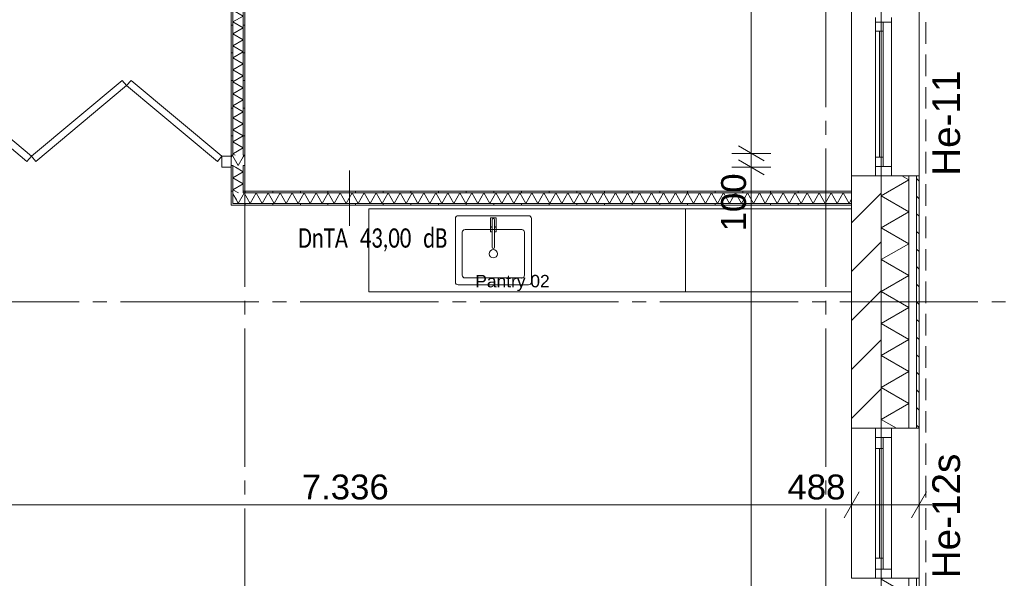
# Model space of a CAD drawing. Header units: millimetres. Extents: x 10 to 584, y 10 to 831.
# Tile 17 of 79: x 308 to 379, y 311 to 352. Entities that reach past the tile are written whole.
import ezdxf
from ezdxf.xclip import XClip

# ---------------------------------------------------------------- set-up
doc = ezdxf.new("R2010")
doc.units = ezdxf.units.MM
doc.header["$MEASUREMENT"] = 0
doc.header["$XCLIPFRAME"] = 0
doc.linetypes.add('B0204', pattern=[13, 10, -1, 1, -1])
doc.linetypes.add('B0701', pattern=[2.3412, 1.56, -0.7812])
for name, color, linetype in [('21 Buitenwanden', 7, 'Continuous'), ('21 Buitenwanden Doorsnede-arcering', 7, 'Continuous'), ('21 Buitenwanden Laagscheidingslijnen', 7, 'Continuous'), ('21 Buitenwanden Raamlabels', 7, 'Continuous'), ('21 Buitenwanden Ramen', 7, 'Continuous'), ('22 NC Binnenwanden', 7, 'Continuous'), ('22 NC Binnenwanden Deuren', 7, 'Continuous'), ('22 NC Binnenwanden Doorsnede-arcering', 7, 'Continuous'), ('22 NC Binnenwanden Laagscheidingslijnen', 7, 'Continuous'), ('23 Vloeren', 7, 'Continuous'), ('73 Keuken', 7, 'Continuous'), ('74 Sanitair', 7, 'Continuous'), ('82 Interieur', 7, 'Continuous'), ('A Stramien', 7, 'Continuous'), ('Maatvoering 1_ 50_100', 7, 'Continuous'), ('Tekst_dim 1_ 50_100', 7, 'Continuous')]:
    doc.layers.add(name, color=color, linetype=linetype)
doc.styles.add('GENERATED_STYLE_1', font='txt')
doc.styles.add('GENERATED_STYLE_3', font='txt')
pattern_1 = [(270, (78, 259.1879), (2, 0), [])]
pattern_2 = [(180, (78, 259.1879), (0, 2), [])]

# ---------------------------------------------------------------- blocks, each defined once
blk = doc.blocks.new('*X29')
at = {"layer": '21 Buitenwanden Doorsnede-arcering', "color": 7, "linetype": 'Continuous', "lineweight": 0}
for p, q in [((372, 340.017), (370, 338.862)), ((372, 340.017), (371.504, 340.303)), ((372, 337.708), (370, 338.862)), ((372, 337.708), (370, 336.553)), ((372, 335.398), (370, 336.553)), ((372, 335.398), (370, 334.243)), ((372, 333.089), (370, 334.243)), ((372, 333.089), (370, 331.934)), ((372, 330.779), (370, 331.934)), ((372, 330.779), (370, 329.625)), ((372, 328.47), (370, 329.625)), ((372, 328.47), (370, 327.315)), ((372, 326.161), (370, 327.315)), ((372, 326.161), (370, 325.006)), ((372, 323.851), (370, 325.006)), ((372, 323.851), (370, 322.696)), ((371.112, 322.055), (370, 322.696))]:
    blk.add_line(p, q, dxfattribs=at)
blk = doc.blocks.new('*X31')
at = {"layer": '21 Buitenwanden Doorsnede-arcering', "color": 7, "linetype": 'Continuous', "lineweight": 0}
for p, q in [((370.113, 311.215), (370, 311.149)), ((372, 309.995), (370, 311.149)), ((372, 309.995), (370, 308.84)), ((372, 307.685), (370, 308.84)), ((372, 307.685), (370, 306.531)), ((372, 305.376), (370, 306.531)), ((372, 305.376), (370, 304.221)), ((372, 303.067), (370, 304.221)), ((372, 303.067), (370.948, 302.459))]:
    blk.add_line(p, q, dxfattribs=at)
blk = doc.blocks.new('*X92')
at = {"layer": '22 NC Binnenwanden Doorsnede-arcering', "color": 7, "linetype": 'Continuous', "lineweight": 0}
blk.add_line((323.125, 338.994), (323.374, 338.562), dxfattribs=at)
blk = doc.blocks.new('*X93')
at = {"layer": '22 NC Binnenwanden Doorsnede-arcering', "color": 7, "linetype": 'Continuous', "lineweight": 0}
for p, q in [((323.951, 339.063), (323.875, 338.931)), ((323.951, 339.063), (324.384, 338.313)), ((324.817, 339.063), (324.384, 338.313)), ((324.817, 339.063), (325.25, 338.313)), ((325.683, 339.063), (325.25, 338.313)), ((325.683, 339.063), (326.116, 338.313)), ((326.549, 339.063), (326.116, 338.313)), ((326.549, 339.063), (326.982, 338.313)), ((327.415, 339.063), (326.982, 338.313)), ((327.415, 339.063), (327.848, 338.313)), ((328.281, 339.063), (327.848, 338.313)), ((328.281, 339.063), (328.714, 338.313)), ((329.147, 339.063), (328.714, 338.313)), ((329.147, 339.063), (329.58, 338.313)), ((330.013, 339.063), (329.58, 338.313)), ((330.013, 339.063), (330.446, 338.313)), ((330.879, 339.063), (330.446, 338.313)), ((330.879, 339.063), (331.312, 338.313)), ((331.745, 339.063), (331.312, 338.313)), ((331.745, 339.063), (332.178, 338.313)), ((332.611, 339.063), (332.178, 338.313)), ((332.611, 339.063), (333.044, 338.313)), ((333.477, 339.063), (333.044, 338.313)), ((333.477, 339.063), (333.91, 338.313)), ((334.343, 339.063), (333.91, 338.313)), ((334.343, 339.063), (334.777, 338.313)), ((335.21, 339.063), (334.777, 338.313)), ((335.21, 339.063), (335.643, 338.313)), ((336.076, 339.063), (335.643, 338.313)), ((336.076, 339.063), (336.509, 338.313)), ((336.942, 339.063), (336.509, 338.313)), ((336.942, 339.063), (337.375, 338.313)), ((337.808, 339.063), (337.375, 338.313)), ((337.808, 339.063), (338.241, 338.313)), ((338.674, 339.063), (338.241, 338.313)), ((338.674, 339.063), (339.107, 338.313)), ((339.54, 339.063), (339.107, 338.313)), ((339.54, 339.063), (339.973, 338.313)), ((340.406, 339.063), (339.973, 338.313)), ((340.406, 339.063), (340.839, 338.313)), ((341.272, 339.063), (340.839, 338.313)), ((341.272, 339.063), (341.705, 338.313)), ((342.138, 339.063), (341.705, 338.313)), ((342.138, 339.063), (342.571, 338.313)), ((343.004, 339.063), (342.571, 338.313)), ((343.004, 339.063), (343.437, 338.313)), ((343.87, 339.063), (343.437, 338.313)), ((343.87, 339.063), (344.303, 338.313)), ((344.736, 339.063), (344.303, 338.313)), ((344.736, 339.063), (345.169, 338.313)), ((345.602, 339.063), (345.169, 338.313)), ((345.602, 339.063), (346.035, 338.313)), ((346.468, 339.063), (346.035, 338.313)), ((346.468, 339.063), (346.901, 338.313)), ((347.334, 339.063), (346.901, 338.313)), ((347.334, 339.063), (347.767, 338.313)), ((348.2, 339.063), (347.767, 338.313)), ((348.2, 339.063), (348.633, 338.313)), ((349.066, 339.063), (348.633, 338.313)), ((349.066, 339.063), (349.499, 338.313)), ((349.932, 339.063), (349.499, 338.313)), ((349.932, 339.063), (350.365, 338.313)), ((350.798, 339.063), (350.365, 338.313)), ((350.798, 339.063), (351.231, 338.313)), ((351.664, 339.063), (351.231, 338.313)), ((351.664, 339.063), (352.097, 338.313)), ((352.53, 339.063), (352.097, 338.313)), ((352.53, 339.063), (352.963, 338.313)), ((353.396, 339.063), (352.963, 338.313)), ((353.396, 339.063), (353.829, 338.313)), ((354.262, 339.063), (353.829, 338.313)), ((354.262, 339.063), (354.695, 338.313)), ((355.128, 339.063), (354.695, 338.313)), ((355.128, 339.063), (355.561, 338.313)), ((355.994, 339.063), (355.561, 338.313)), ((355.994, 339.063), (356.427, 338.313)), ((356.86, 339.063), (356.427, 338.313)), ((356.86, 339.063), (357.293, 338.313)), ((357.726, 339.063), (357.293, 338.313)), ((357.726, 339.063), (358.159, 338.313)), ((358.592, 339.063), (358.159, 338.313)), ((358.592, 339.063), (359.025, 338.313)), ((359.458, 339.063), (359.025, 338.313)), ((359.458, 339.063), (359.891, 338.313)), ((360.324, 339.063), (359.891, 338.313)), ((360.324, 339.063), (360.757, 338.313)), ((361.19, 339.063), (360.757, 338.313)), ((361.19, 339.063), (361.623, 338.313)), ((362.056, 339.063), (361.623, 338.313)), ((362.056, 339.063), (362.489, 338.313)), ((362.922, 339.063), (362.489, 338.313)), ((362.922, 339.063), (363.355, 338.313)), ((363.788, 339.063), (363.355, 338.313)), ((363.788, 339.063), (364.221, 338.313)), ((364.654, 339.063), (364.221, 338.313)), ((364.654, 339.063), (365.087, 338.313)), ((365.52, 339.063), (365.087, 338.313)), ((365.52, 339.063), (365.953, 338.313)), ((366.386, 339.063), (365.953, 338.313)), ((366.386, 339.063), (366.819, 338.313)), ((367.252, 339.063), (366.819, 338.313)), ((367.252, 339.063), (367.685, 338.313)), ((367.86, 338.615), (367.685, 338.313))]:
    blk.add_line(p, q, dxfattribs=at)
blk = doc.blocks.new('*X94')
at = {"layer": '22 NC Binnenwanden Doorsnede-arcering', "color": 7, "linetype": 'Continuous', "lineweight": 0}
for p in [(323.875, 338.931), (323.374, 338.562)]:
    blk.add_line(p, (323.518, 338.313), dxfattribs=at)
blk = doc.blocks.new('*X116')
at = {"layer": '22 NC Binnenwanden Doorsnede-arcering', "color": 7, "linetype": 'Continuous', "lineweight": 0}
for p in [(323.174, 341.921), (323.293, 341.796)]:
    blk.add_line(p, (323.125, 341.893), dxfattribs=at)
blk = doc.blocks.new('*X117')
at = {"layer": '22 NC Binnenwanden Doorsnede-arcering', "color": 7, "linetype": 'Continuous', "lineweight": 0}
for p in [(323.158, 341.046), (323.308, 340.921)]:
    blk.add_line(p, (323.125, 341.027), dxfattribs=at)
blk = doc.blocks.new('*X118')
at = {"layer": '22 NC Binnenwanden Doorsnede-arcering', "color": 7, "linetype": 'Continuous', "lineweight": 0}
for p, q in [((323.875, 340.594), (323.125, 340.161)), ((323.875, 340.594), (323.308, 340.921)), ((323.875, 339.728), (323.125, 340.161)), ((323.875, 339.728), (323.125, 339.295)), ((323.527, 339.063), (323.125, 339.295))]:
    blk.add_line(p, q, dxfattribs=at)
blk = doc.blocks.new('*X119')
at = {"layer": '22 NC Binnenwanden Doorsnede-arcering', "color": 7, "linetype": 'Continuous', "lineweight": 0}
for p, q in [((323.875, 362.245), (323.432, 362.5)), ((323.875, 362.245), (323.125, 361.812)), ((323.875, 361.379), (323.125, 361.812)), ((323.875, 361.379), (323.125, 360.946)), ((323.875, 360.513), (323.125, 360.946)), ((323.875, 360.513), (323.125, 360.08)), ((323.875, 359.647), (323.125, 360.08)), ((323.875, 359.647), (323.125, 359.214)), ((323.875, 358.781), (323.125, 359.214)), ((323.875, 358.781), (323.125, 358.348)), ((323.875, 357.915), (323.125, 358.348)), ((323.875, 357.915), (323.125, 357.482)), ((323.875, 357.049), (323.125, 357.482)), ((323.875, 357.049), (323.125, 356.616)), ((323.875, 356.183), (323.125, 356.616)), ((323.875, 356.183), (323.125, 355.75)), ((323.875, 355.317), (323.125, 355.75)), ((323.875, 355.317), (323.125, 354.884)), ((323.875, 354.451), (323.125, 354.884)), ((323.875, 354.451), (323.125, 354.018)), ((323.875, 353.585), (323.125, 354.018)), ((323.875, 353.585), (323.125, 353.152)), ((323.875, 352.719), (323.125, 353.152)), ((323.875, 352.719), (323.125, 352.286)), ((323.875, 351.853), (323.125, 352.286)), ((323.875, 351.853), (323.125, 351.42)), ((323.875, 350.987), (323.125, 351.42)), ((323.875, 350.987), (323.125, 350.554)), ((323.875, 350.121), (323.125, 350.554)), ((323.875, 350.121), (323.125, 349.688)), ((323.875, 349.255), (323.125, 349.688)), ((323.875, 349.255), (323.125, 348.822)), ((323.875, 348.389), (323.125, 348.822)), ((323.875, 348.389), (323.125, 347.956)), ((323.875, 347.522), (323.125, 347.956)), ((323.875, 347.522), (323.125, 347.089)), ((323.875, 346.656), (323.125, 347.089)), ((323.875, 346.656), (323.125, 346.223)), ((323.875, 345.79), (323.125, 346.223)), ((323.875, 345.79), (323.125, 345.357)), ((323.875, 344.924), (323.125, 345.357)), ((323.875, 344.924), (323.125, 344.491)), ((323.875, 344.058), (323.125, 344.491)), ((323.875, 344.058), (323.125, 343.625)), ((323.875, 343.192), (323.125, 343.625)), ((323.875, 343.192), (323.125, 342.759)), ((323.875, 342.326), (323.125, 342.759)), ((323.875, 342.326), (323.174, 341.921))]:
    blk.add_line(p, q, dxfattribs=at)
blk = doc.blocks.new('*X417')
at = {"layer": '22 NC Binnenwanden Doorsnede-arcering', "color": 7, "linetype": 'Continuous', "lineweight": 0}
for q in [(323.875, 341.664), (324, 341.712)]:
    blk.add_line((323.951, 341.796), q, dxfattribs=at)
blk = doc.blocks.new('*X418')
at = {"layer": '22 NC Binnenwanden Doorsnede-arcering', "color": 7, "linetype": 'Continuous', "lineweight": 0}
for p in [(323.125, 341.727), (323.875, 341.664)]:
    blk.add_line(p, (323.518, 341.046), dxfattribs=at)
blk = doc.blocks.new('*X420')
at = {"layer": '22 NC Binnenwanden Doorsnede-arcering', "color": 7, "linetype": 'Continuous', "lineweight": 0}
for q in [(323, 341.649), (323.125, 341.727)]:
    blk.add_line((323.085, 341.796), q, dxfattribs=at)
blk = doc.blocks.new('Drawing_2_2', base_point=(78, 259.188))
at = {"layer": '21 Buitenwanden Doorsnede-arcering', "linetype": 'Continuous', "lineweight": 0, "true_color": 0x000000}
h = blk.add_hatch(dxfattribs=at)
h.set_pattern_fill('130_Kalkzandsteen_0002', color=18, style=0, pattern_type=2)
h.set_pattern_definition([(45, (78, 259.188), (-1.767767, 1.767767), [])])
h.paths.add_polyline_path([(367.86, 322.055), (370, 322.055), (370, 340.303), (367.86, 340.303)])
h = blk.add_hatch(dxfattribs=at)
h.set_pattern_fill('310_Naaldhout__01__0002', color=18, style=0, pattern_type=2)
h.set_pattern_definition([(135, (78, 259.1879), (0.636396, 0.636396), [])])
h.paths.add_polyline_path([(372.56, 340.303), (372.56, 322.055), (372.74, 322.055), (372.74, 340.303)])
at = {"layer": '22 NC Binnenwanden Doorsnede-arcering', "linetype": 'Continuous', "lineweight": 0, "true_color": 0x000000}
h = blk.add_hatch(dxfattribs=at)
h.set_pattern_fill('930_Lijnen_vert_200_0002', color=18, style=0, pattern_type=2)
h.set_pattern_definition(pattern_2)
h.paths.add_polyline_path([(323.875, 364.938), (323.875, 341.921), (324, 341.921), (324, 364.938)])
h = blk.add_hatch(dxfattribs=at)
h.set_pattern_fill('930_Lijnen_vert_200_0002', color=18, style=0, pattern_type=2)
h.set_pattern_definition(pattern_2)
h.paths.add_polyline_path([(323, 362.487), (323, 341.921), (323.125, 341.921), (323.125, 362.453)])
h = blk.add_hatch(dxfattribs=at)
h.set_pattern_fill('930_Lijnen_vert_200_0002', color=18, style=0, pattern_type=2)
h.set_pattern_definition(pattern_1)
h.paths.add_polyline_path([(323, 341.796), (323.125, 341.796), (323.125, 341.921), (323, 341.921)])
h = blk.add_hatch(dxfattribs=at)
h.set_pattern_fill('930_Lijnen_vert_200_0002', color=18, style=0, pattern_type=2)
h.set_pattern_definition(pattern_1)
h.paths.add_polyline_path([(323.875, 341.796), (324, 341.796), (324, 341.921), (323.875, 341.921)])
h = blk.add_hatch(dxfattribs=at)
h.set_pattern_fill('930_Lijnen_vert_200_0002', color=18, style=0, pattern_type=2)
h.set_pattern_definition(pattern_1)
h.paths.add_polyline_path([(323, 340.921), (323.125, 340.921), (323.125, 341.046), (323, 341.046)])
h = blk.add_hatch(dxfattribs=at)
h.set_pattern_fill('930_Lijnen_vert_200_0002', color=18, style=0, pattern_type=2)
h.set_pattern_definition(pattern_1)
h.paths.add_polyline_path([(323.875, 340.921), (324, 340.921), (324, 341.046), (323.875, 341.046)])
h = blk.add_hatch(dxfattribs=at)
h.set_pattern_fill('930_Lijnen_vert_200_0002', color=18, style=0, pattern_type=2)
h.set_pattern_definition(pattern_2)
h.paths.add_polyline_path([(323.125, 338.313), (323.125, 340.921), (323, 340.921), (323, 338.313)])
h = blk.add_hatch(dxfattribs=at)
h.set_pattern_fill('930_Lijnen_vert_200_0002', color=18, style=0, pattern_type=2)
h.set_pattern_definition(pattern_2)
h.paths.add_polyline_path([(324, 339.188), (324, 340.921), (323.875, 340.921), (323.875, 339.188)])
h = blk.add_hatch(dxfattribs=at)
h.set_pattern_fill('930_Lijnen_vert_200_0002', color=18, style=0, pattern_type=2)
h.set_pattern_definition(pattern_1)
h.paths.add_polyline_path([(324, 339.188), (323.875, 339.188), (323.875, 339.063)])
h = blk.add_hatch(dxfattribs=at)
h.set_pattern_fill('930_Lijnen_vert_200_0002', color=18, style=0, pattern_type=2)
h.set_pattern_definition(pattern_1)
h.paths.add_polyline_path([(324, 339.188), (323.875, 339.063), (324, 339.063)])
h = blk.add_hatch(dxfattribs=at)
h.set_pattern_fill('930_Lijnen_vert_200_0002', color=18, style=0, pattern_type=2)
h.set_pattern_definition(pattern_1)
h.paths.add_polyline_path([(324, 339.063), (367.86, 339.063), (367.86, 339.188), (324, 339.188)])
h = blk.add_hatch(dxfattribs=at)
h.set_pattern_fill('930_Lijnen_vert_200_0002', color=18, style=0, pattern_type=2)
h.set_pattern_definition(pattern_1)
h.paths.add_polyline_path([(323.125, 338.313), (323, 338.313), (323, 338.188)])
h = blk.add_hatch(dxfattribs=at)
h.set_pattern_fill('930_Lijnen_vert_200_0002', color=18, style=0, pattern_type=2)
h.set_pattern_definition(pattern_1)
h.paths.add_polyline_path([(323.125, 338.313), (323, 338.188), (323.125, 338.188)])
h = blk.add_hatch(dxfattribs=at)
h.set_pattern_fill('930_Lijnen_vert_200_0002', color=18, style=0, pattern_type=2)
h.set_pattern_definition(pattern_1)
h.paths.add_polyline_path([(323.125, 338.188), (367.86, 338.188), (367.86, 338.313), (323.125, 338.313)])
at = {"layer": '21 Buitenwanden', "color": 3, "linetype": 'Continuous', "lineweight": 0}
for p, q in [((369.6, 340.303), (367.86, 340.303)), ((370, 340.303), (369.6, 340.303)), ((369.6, 322.055), (367.86, 322.055)), ((370, 322.055), (369.6, 322.055)), ((369.6, 311.215), (367.86, 311.215)), ((370, 311.215), (369.6, 311.215))]:
    blk.add_line(p, q, dxfattribs=at)
at = {"layer": '21 Buitenwanden', "color": 1, "linetype": 'Continuous', "lineweight": 0}
for p, q in [((370.74, 340.303), (370, 340.303)), ((372, 340.303), (370.74, 340.303)), ((370.74, 322.055), (370, 322.055)), ((372, 322.055), (370.74, 322.055)), ((370.74, 311.215), (370, 311.215)), ((372, 311.215), (370.74, 311.215))]:
    blk.add_line(p, q, dxfattribs=at)
at = {"layer": '21 Buitenwanden', "color": 9, "linetype": 'Continuous', "lineweight": 0}
for p, q in [((372.56, 340.303), (372, 340.303)), ((372.56, 322.055), (372, 322.055)), ((372.56, 311.215), (372, 311.215))]:
    blk.add_line(p, q, dxfattribs=at)
at = {"layer": '21 Buitenwanden', "color": 2, "linetype": 'Continuous', "lineweight": 0}
for p, q in [((372.74, 340.303), (372.56, 340.303)), ((372.74, 322.055), (372.56, 322.055)), ((372.74, 311.215), (372.56, 311.215))]:
    blk.add_line(p, q, dxfattribs=at)
at = {"layer": '21 Buitenwanden', "color": 3, "linetype": 'Continuous', "lineweight": 0, "flags": 128}
blk.add_lwpolyline([(367.86, 340.303), (367.86, 322.055)], dxfattribs=at)
at = {"layer": '21 Buitenwanden', "color": 2, "linetype": 'Continuous', "lineweight": 0, "flags": 128}
for points in [[(372.74, 322.055), (372.74, 340.303)], [(372.74, 302.459), (372.74, 311.215)]]:
    blk.add_lwpolyline(points, dxfattribs=at)
at = {"layer": '21 Buitenwanden Laagscheidingslijnen', "color": 3, "linetype": 'Continuous', "lineweight": 0}
blk.add_line((370, 322.055), (370, 340.303), dxfattribs=at)
at = {"layer": '21 Buitenwanden Laagscheidingslijnen', "color": 1, "linetype": 'Continuous', "lineweight": 0}
for p, q in [((372, 322.055), (372, 340.303)), ((372, 302.459), (372, 311.215))]:
    blk.add_line(p, q, dxfattribs=at)
at = {"layer": '21 Buitenwanden Laagscheidingslijnen', "color": 2, "linetype": 'Continuous', "lineweight": 0}
for p, q in [((372.56, 322.055), (372.56, 340.303)), ((372.56, 302.459), (372.56, 311.215))]:
    blk.add_line(p, q, dxfattribs=at)
at = {"layer": '21 Buitenwanden Ramen', "color": 9, "linetype": 'Continuous', "lineweight": 0}
for p, q in [((367.86, 362.203), (367.86, 340.303)), ((372.74, 362.203), (372.74, 340.303)), ((372.56, 340.303), (372, 340.303)), ((367.86, 322.055), (367.86, 311.215)), ((372.56, 322.055), (372, 322.055)), ((372.74, 322.055), (372.74, 311.215)), ((372.56, 311.215), (372, 311.215))]:
    blk.add_line(p, q, dxfattribs=at)
at = {"layer": '21 Buitenwanden Ramen', "color": 1, "linetype": 'Continuous', "lineweight": 0}
for p, q in [((369.6, 351.753), (369.6, 351.418)), ((370.74, 351.418), (370.74, 351.753)), ((369.6, 351.418), (370.14, 351.418)), ((369.6, 351.418), (369.6, 350.748)), ((370.14, 351.418), (369.6, 351.418)), ((370.14, 351.418), (370.74, 351.418)), ((370.14, 350.748), (370.14, 351.418)), ((370.74, 340.973), (370.74, 351.418)), ((369.6, 350.748), (369.6, 341.643)), ((369.6, 350.748), (370.14, 350.748)), ((369.6, 350.748), (369.6, 341.643)), ((369.87, 350.748), (369.87, 341.643)), ((370.14, 341.643), (370.14, 350.748)), ((370.14, 341.643), (369.6, 341.643)), ((369.6, 341.643), (369.6, 340.973)), ((370.14, 340.973), (370.14, 341.643)), ((370.14, 340.973), (369.6, 340.973)), ((369.6, 340.973), (369.6, 340.303)), ((369.6, 340.973), (370.14, 340.973)), ((370.74, 340.973), (370.14, 340.973)), ((370.74, 340.303), (370.74, 340.973)), ((370.74, 340.303), (370, 340.303)), ((370.74, 340.303), (370, 340.303)), ((372, 340.303), (370.74, 340.303)), ((369.6, 322.055), (369.6, 321.385)), ((370.74, 322.055), (370, 322.055)), ((370.74, 322.055), (370, 322.055)), ((370.74, 321.385), (370.74, 322.055)), ((372, 322.055), (370.74, 322.055)), ((369.6, 321.385), (370.14, 321.385)), ((369.6, 321.385), (369.6, 320.605)), ((370.14, 321.385), (369.6, 321.385)), ((370.14, 321.385), (370.74, 321.385)), ((370.14, 320.605), (370.14, 321.385)), ((370.74, 311.885), (370.74, 321.385)), ((369.6, 320.605), (369.6, 312.665)), ((369.6, 320.605), (370.14, 320.605)), ((369.6, 320.605), (369.6, 312.665)), ((369.87, 320.605), (369.87, 312.665)), ((370.14, 312.665), (370.14, 320.605)), ((370.14, 312.665), (369.6, 312.665)), ((369.6, 312.665), (369.6, 311.885)), ((370.14, 311.885), (370.14, 312.665)), ((370.14, 311.885), (369.6, 311.885)), ((369.6, 311.885), (369.6, 311.215)), ((369.6, 311.885), (370.14, 311.885)), ((370.74, 311.885), (370.14, 311.885)), ((370.74, 311.215), (370.74, 311.885)), ((370.74, 311.215), (370, 311.215)), ((370.74, 311.215), (370, 311.215)), ((372, 311.215), (370.74, 311.215))]:
    blk.add_line(p, q, dxfattribs=at)
at = {"layer": '21 Buitenwanden Ramen', "color": 3, "linetype": 'Continuous', "lineweight": 0}
for p, q in [((369.6, 340.303), (367.86, 340.303)), ((370, 340.303), (369.6, 340.303)), ((370, 340.303), (369.6, 340.303)), ((369.6, 322.055), (367.86, 322.055)), ((370, 322.055), (369.6, 322.055)), ((370, 322.055), (369.6, 322.055)), ((369.6, 311.215), (367.86, 311.215)), ((370, 311.215), (369.6, 311.215)), ((370, 311.215), (369.6, 311.215))]:
    blk.add_line(p, q, dxfattribs=at)
at = {"layer": '21 Buitenwanden Ramen', "color": 2, "linetype": 'Continuous', "lineweight": 0}
for p, q in [((372.74, 340.303), (372.56, 340.303)), ((372.74, 322.055), (372.56, 322.055)), ((372.74, 311.215), (372.56, 311.215))]:
    blk.add_line(p, q, dxfattribs=at)
at = {"layer": '22 NC Binnenwanden', "color": 1, "linetype": 'Continuous', "lineweight": 0}
for p, q in [((323, 341.796), (323, 341.921)), ((323, 341.721), (323, 341.796)), ((323, 341.046), (323, 341.721)), ((323, 340.921), (323, 341.046))]:
    blk.add_line(p, q, dxfattribs=at)
at = {"layer": '22 NC Binnenwanden', "color": 1, "linetype": 'Continuous', "lineweight": 0, "flags": 128}
for points in [[(324, 341.921), (324, 364.938)], [(323, 362.487), (323, 341.921)], [(324, 341.921), (324, 341.796)], [(324, 341.796), (324, 341.046)], [(324, 341.046), (324, 340.921)], [(323, 340.921), (323, 338.313)], [(324, 339.188), (324, 340.921)], [(367.86, 339.188), (324, 339.188)], [(367.86, 339.188), (367.86, 339.063)], [(367.86, 339.063), (367.86, 338.313)], [(323, 338.188), (323, 338.313)], [(323, 338.188), (367.86, 338.188)], [(367.86, 338.313), (367.86, 338.188)]]:
    blk.add_lwpolyline(points, dxfattribs=at)
at = {"layer": '22 NC Binnenwanden Deuren', "color": 1, "linetype": 'Continuous', "lineweight": 0}
for p, q in [((308.236, 341.338), (301.67, 346.819)), ((301.99, 347.203), (308.557, 341.721)), ((308.557, 341.721), (315.123, 347.203)), ((315.443, 346.819), (308.877, 341.338)), ((315.123, 347.203), (315.443, 346.819)), ((315.443, 346.819), (315.764, 347.203)), ((322.01, 341.338), (315.443, 346.819)), ((315.764, 347.203), (322.33, 341.721)), ((323, 341.796), (323, 341.921)), ((323, 341.721), (323, 341.796)), ((308.557, 341.721), (308.236, 341.338)), ((308.877, 341.338), (308.557, 341.721)), ((322.33, 341.721), (322.01, 341.338)), ((322.33, 340.921), (322.33, 341.721)), ((322.33, 341.721), (323, 341.721)), ((323, 341.721), (323, 340.921)), ((323, 341.046), (323, 341.721)), ((323, 341.046), (323, 341.721)), ((323, 340.921), (323, 341.046)), ((323, 340.921), (323, 341.046)), ((323, 340.921), (322.33, 340.921))]:
    blk.add_line(p, q, dxfattribs=at)
at = {"layer": '22 NC Binnenwanden Laagscheidingslijnen', "color": 9, "linetype": 'Continuous', "lineweight": 0}
for p, q in [((323.125, 341.921), (323.125, 362.453)), ((323.875, 341.921), (323.875, 362.382)), ((323.125, 341.796), (323, 341.796)), ((323.125, 341.921), (323.125, 341.796)), ((323.125, 341.921), (323.125, 341.796)), ((323.875, 341.796), (323.875, 341.921)), ((323.875, 341.796), (323.875, 341.921)), ((324, 341.796), (323.875, 341.796)), ((323.125, 341.046), (323, 341.046)), ((323.125, 341.046), (323.125, 340.921)), ((323.125, 341.046), (323.125, 340.921)), ((323.875, 340.921), (323.875, 341.046)), ((324, 341.046), (323.875, 341.046)), ((323.875, 340.921), (323.875, 341.046)), ((323.125, 339.063), (323.125, 340.921)), ((323.875, 339.188), (323.875, 340.921)), ((323.125, 339.063), (323.125, 338.313)), ((323.125, 339.063), (323.125, 338.313)), ((323.875, 339.188), (323.875, 339.063)), ((323.875, 339.188), (323.875, 339.063)), ((367.86, 339.063), (323.875, 339.063)), ((367.86, 338.313), (323.125, 338.313))]:
    blk.add_line(p, q, dxfattribs=at)
at = {"layer": '23 Vloeren', "color": 1, "linetype": 'Continuous', "lineweight": 0, "flags": 128}
blk.add_lwpolyline([(96, 265.188), (370, 265.188), (370, 439.188), (366, 439.188), (366, 570.048), (420.61, 570.048), (420.61, 554.048), (510, 554.048), (510, 626.688), (459.924, 626.688), (459.924, 683.688), (510, 683.688), (510, 757.188), (294, 757.188), (294, 763.188), (78, 763.188), (78, 475.188), (96, 475.188)], close=True, dxfattribs=at)
at = {"layer": '23 Vloeren', "color": 1, "linetype": 'B0701', "lineweight": 0, "flags": 128}
blk.add_lwpolyline([(74.76, 472.288), (74.76, 255.948), (373.24, 255.948), (373.24, 505.188)], dxfattribs=at)
at = {"layer": '74 Sanitair', "color": 1, "linetype": 'Continuous', "lineweight": 0}
for p, q in [((338.96, 337.921), (332.96, 337.921)), ((332.96, 331.921), (332.96, 337.921)), ((350.86, 337.921), (344.86, 337.921)), ((355.86, 337.921), (350.86, 337.921)), ((338.96, 331.921), (332.96, 331.921)), ((350.86, 331.921), (344.86, 331.921)), ((355.86, 331.921), (350.86, 331.921))]:
    blk.add_line(p, q, dxfattribs=at)
at = {"layer": '82 Interieur', "color": 1, "linetype": 'Continuous', "lineweight": 0}
for p, q in [((344.96, 337.921), (338.96, 337.921)), ((355.86, 331.921), (355.86, 337.921)), ((355.86, 337.921), (361.86, 337.921)), ((361.86, 337.921), (367.86, 337.921)), ((339.71, 333.121), (339.71, 336.221)), ((339.91, 336.421), (344.01, 336.421)), ((344.21, 336.221), (344.21, 333.121)), ((344.01, 332.921), (339.91, 332.921)), ((344.96, 331.921), (338.96, 331.921)), ((361.86, 331.921), (355.86, 331.921)), ((367.86, 331.921), (361.86, 331.921))]:
    blk.add_line(p, q, dxfattribs=at)
at = {"layer": '82 Interieur', "color": 1, "linetype": 'Continuous', "lineweight": 0, "flags": 128}
for points in [[(344.51, 332.421), (339.41, 332.421, -0.414214), (339.21, 332.621), (339.21, 337.221, -0.414214), (339.41, 337.421), (344.51, 337.421, -0.414214), (344.71, 337.221), (344.71, 332.621, -0.414214)], [(342.16, 336.611), (342.05, 336.611), (342.05, 337.121, 1), (341.87, 337.121), (341.87, 336.611), (341.76, 336.611), (341.76, 337.261), (342.16, 337.261)], [(342.05, 335.142, -1), (341.87, 335.143), (341.87, 337.121, -1), (342.05, 337.121)]]:
    blk.add_lwpolyline(points, format="xyb", close=True, dxfattribs=at)
for points in [[(341.763, 336.251), (341.763, 336.601), (341.87, 336.601), (341.87, 336.251)], [(342.157, 336.251), (342.05, 336.251), (342.05, 336.601), (342.157, 336.601)]]:
    blk.add_lwpolyline(points, close=True, dxfattribs=at)
at = {"layer": '82 Interieur', "color": 1, "linetype": 'Continuous', "lineweight": 0}
blk.add_circle((341.96, 334.671), 0.3, dxfattribs=at)
for centre, start, end in [((339.91, 336.221), 90, 180), ((344.01, 336.221), 0, 90), ((339.91, 333.121), 180, 270), ((344.01, 333.121), 270, 0)]:
    blk.add_arc(centre, 0.2, start, end, dxfattribs=at)
blk.add_point((344.01, 332.921), dxfattribs=at)
at = {"layer": 'A Stramien', "color": 9, "linetype": 'B0204', "lineweight": 0}
for p, q in [((324, 784.271), (324, 233.204)), ((366, 784.271), (366, 233.204)), ((68, 331.188), (520.556, 331.188))]:
    blk.add_line(p, q, dxfattribs=at)
at = {"layer": 'Maatvoering 1_ 50_100', "color": 1, "linetype": 'Continuous', "lineweight": 0}
for p, q in [((360.611, 341.921), (360.611, 387.438)), ((359.674, 342.463), (361.549, 341.38)), ((362.018, 341.921), (359.205, 341.921)), ((360.611, 340.921), (360.611, 341.921)), ((359.674, 341.463), (361.549, 340.38)), ((362.018, 340.921), (359.205, 340.921)), ((360.611, 268.188), (360.611, 340.921)), ((367.86, 315.123), (367.86, 317.935)), ((372.74, 315.123), (372.74, 317.935)), ((368.401, 317.466), (367.319, 315.591)), ((372.199, 315.591), (373.281, 317.466)), ((294.5, 316.529), (367.86, 316.529)), ((367.86, 316.529), (372.74, 316.529)), ((372.74, 316.529), (373.657, 316.529))]:
    blk.add_line(p, q, dxfattribs=at)
at = {"layer": 'Tekst_dim 1_ 50_100', "color": 1, "linetype": 'Continuous', "lineweight": 0}
for p, q in [((331.565, 340.678), (331.565, 336.698)), ((331.565, 336.698), (331.565, 336.688))]:
    blk.add_line(p, q, dxfattribs=at)
at = {"layer": '73 Keuken', "color": 4, "linetype": 'Continuous', "lineweight": 0}
for name in ['*X119', '*X420', '*X116', '*X417', '*X418', '*X117', '*X118', '*X29', '*X92', '*X94', '*X93', '*X31']:
    blk.add_blockref(name, (0, 0), dxfattribs=at)
at = {"layer": '21 Buitenwanden Raamlabels', "color": 2, "linetype": 'Continuous', "lineweight": 0, "char_height": 2, "attachment_point": 1, "rotation": 90, "style": 'GENERATED_STYLE_1'}
for s, insert in [('\\A1;{\\pql;\\fArial|b0|i0|c0|p38;He-11}', (373.697, 340.303)), ('\\A1;{\\pql;\\fArial|b0|i0|c0|p38;He-12s}', (373.697, 311.215))]:
    blk.add_mtext(s, dxfattribs=dict(at, insert=insert))
at = {"layer": 'Maatvoering 1_ 50_100', "color": 2, "linetype": 'Continuous', "lineweight": 0, "insert": (360.251, 336.282), "char_height": 1.8, "width": 4.09784, "attachment_point": 7, "rotation": 90, "style": 'GENERATED_STYLE_1'}
blk.add_mtext('\\A1;{\\pql;\\fArial|b0|i0|c0|p38;100}', dxfattribs=at)
at = {"layer": 'Maatvoering 1_ 50_100', "color": 2, "linetype": 'Continuous', "lineweight": 0, "char_height": 1.8, "attachment_point": 7, "style": 'GENERATED_STYLE_1'}
for s, insert, width in [('\\A1;{\\pql;\\fArial|b0|i0|c0|p38;7.336}', (328.102, 316.889), 6.15497), ('\\A1;{\\pql;\\fArial|b0|i0|c0|p38;488}', (363.22, 316.889), 4.09784)]:
    blk.add_mtext(s, dxfattribs=dict(at, insert=insert, width=width))
at = {"layer": 'Tekst_dim 1_ 50_100', "color": 2, "linetype": 'Continuous', "lineweight": 0}
for s, insert, char_height, attachment_point, style in [('\\A1;{\\W0.750000x;\\pql;\\pt0,30;\\fCalibri|b0|i0|c0|p34;DnTA \\fCalibri|b0|i0|c0|p34;\\A1{\\H.66x;\\S^  ;}\\fCalibri|b0|i0|c0|p34;\\fCalibri|b0|i0|c0|p34;\\A1{\\H.66x;\\S^  ;}\\fCalibri|b0|i0|c0|p34;\\fCalibri|b0|i0|c0|p34;\\fCalibri|b0|i0|c0|p34;\\fCalibri|b0|i0|c0|p34;\\fCalibri|b0|i0|c0|p34;\\fCalibri|b0|i0|c0|p34;43,00 \\fCalibri|b0|i0|c0|p34;\\A1{\\H.66x;\\S^  ;}\\fCalibri|b0|i0|c0|p34;\\fCalibri|b0|i0|c0|p34;\\A1{\\H.66x;\\S^  ;}\\fCalibri|b0|i0|c0|p34;\\fCalibri|b0|i0|c0|p34;\\fCalibri|b0|i0|c0|p34;\\fCalibri|b0|i0|c0|p34;\\fCalibri|b0|i0|c0|p34;\\fCalibri|b0|i0|c0|p34;dB\\fCalibri|b0|i0|c0|p34;\\A1{\\H.66x;\\S^  ;}\\fCalibri|b0|i0|c0|p34;\\fCalibri|b0|i0|c0|p34;\\A1{\\H.66x;\\S^  ;}\\fCalibri|b0|i0|c0|p34;\\fCalibri|b0|i0|c0|p34;\\fCalibri|b0|i0|c0|p34;\\fCalibri|b0|i0|c0|p34;\\fCalibri|b0|i0|c0|p34;\\fCalibri|b0|i0|c0|p34;\\fCalibri|b0|i0|c0|p34;\\fCalibri|b0|i0|c0|p34;\\fCalibri|b0|i0|c0|p34;\\fCalibri|b0|i0|c0|p34;\\fCalibri|b0|i0|c0|p34;\\fCalibri|b0|i0|c0|p34;\\fCalibri|b0|i0|c0|p34;\\fCalibri|b0|i0|c0|p34;\\fCalibri|b0|i0|c0|p34;\\fCalibri|b0|i0|c0|p34;\\fCalibri|b0|i0|c0|p34;\\fCalibri|b0|i0|c0|p34;\\fCalibri|b0|i0|c0|p34;\\fCalibri|b0|i0|c0|p34;\\fCalibri|b0|i0|c0|p34;\\fCalibri|b0|i0|c0|p34;\\fCalibri|b0|i0|c0|p34;\\fCalibri|b0|i0|c0|p34;\\fCalibri|b0|i0|c0|p34;\\fCalibri|b0|i0|c0|p34;}', (327.831, 336.507), 1.4, 1, 'GENERATED_STYLE_3'), ('\\A1;{\\pql;\\fArial|b0|i0|c0|p38;Pantry 0\\fArial|b0|i0|c0|p38;2}', (340.651, 331.971), 0.9, 7, 'GENERATED_STYLE_1')]:
    blk.add_mtext(s, dxfattribs=dict(at, insert=insert, char_height=char_height, attachment_point=attachment_point, style=style))

msp = doc.modelspace()

# ---------------------------------------------------------------- block references
at = {"color": 4, "linetype": 'Continuous', "lineweight": 0}
ref = msp.add_blockref('Drawing_2_2', (78, 259.188), dxfattribs=at)
XClip(ref).set_block_clipping_path([(30, 141.736842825), (586.5626696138, 806.4087291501)])

doc.saveas('drawing.dxf')
